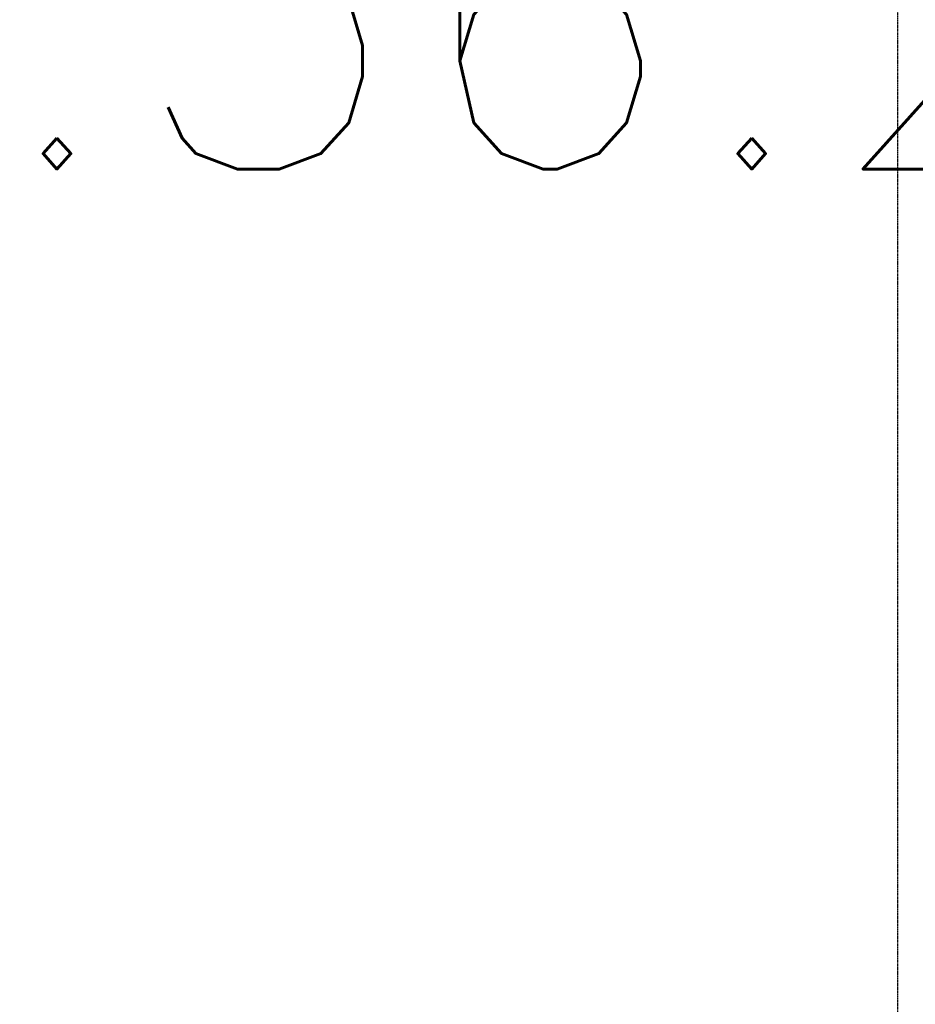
# Model space of a CAD drawing. Header units: millimetres. Extents: x -4577 to 1032787, y -66234 to 201209.
# Tile 10 of 256: x 15289 to 15621, y -53962 to -53597. Entities that reach past the tile are written whole.
import ezdxf

# ---------------------------------------------------------------- set-up
doc = ezdxf.new("R2010")
doc.units = ezdxf.units.MM
doc.linetypes.add('510_5_2OG_ELT_1004$0$11-07-22_DS_2OG$0$AUSGEZOGEN', pattern=[0])
doc.linetypes.add('510_5_2OG_ELT_1004$0$11-07-22_DS_2OG$0$VERDECKT2_S2', pattern=[0.17, 0.1, -0.07])
doc.layers.add('510_5_2OG_ELT_1004$0$11-07-22_DS_2OG$0$Tragende_Bauteile', color=8, linetype='510_5_2OG_ELT_1004$0$11-07-22_DS_2OG$0$AUSGEZOGEN')
doc.layers.add('510_5_2OG_ELT_1004$0$E__FM_BRANDM', color=1, linetype='Continuous')
doc.styles.add('510_5_2OG_ELT_1004$0$Standard', font='simplex.shx')

# ---------------------------------------------------------------- blocks, each defined once
blk = doc.blocks.new('510_5_2OG_ELT_1004')
at = {"layer": '510_5_2OG_ELT_1004$0$11-07-22_DS_2OG$0$Tragende_Bauteile', "linetype": '510_5_2OG_ELT_1004$0$11-07-22_DS_2OG$0$VERDECKT2_S2'}
blk.add_line((15613.94, -52112.41), (15613.94, -56130.14), dxfattribs=at)
at = {"layer": '510_5_2OG_ELT_1004$0$E__FM_BRANDM', "lineweight": 25, "insert": (15174.3, -53532.68), "char_height": 120, "width": 2427.9008, "attachment_point": 1, "style": '510_5_2OG_ELT_1004$0$Standard'}
blk.add_mtext('2.36.2', dxfattribs=at)

msp = doc.modelspace()

# ---------------------------------------------------------------- block references
msp.add_blockref('510_5_2OG_ELT_1004', (0, -0.05))

doc.saveas('drawing.dxf')
